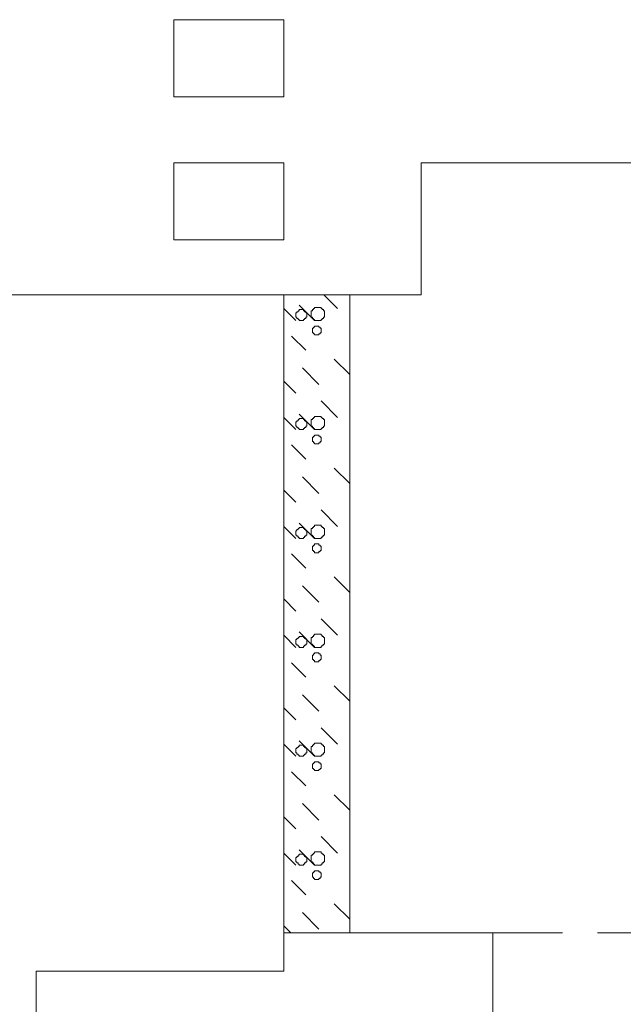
# Model space of a CAD drawing. Header units: millimetres. Extents: x -2274 to 12297, y -16157 to 26321.
# Tile 101 of 256: x -1210 to -1100, y -3728 to -3549. Entities that reach past the tile are written whole.
import ezdxf

# ---------------------------------------------------------------- set-up
doc = ezdxf.new("R2010")
doc.units = ezdxf.units.MM
doc.linetypes.add('901', pattern=[0])
doc.linetypes.add('DASHED', pattern=[19.05, 12.7, -6.35])
for name, color, linetype in [('- niebieska cienka - izolacja', 120, 'Continuous'), ('-LI-WIDOK', 2, 'Continuous'), ('PROJEKTOWANE', 5, 'Continuous')]:
    doc.layers.add(name, color=color, linetype=linetype)
for name, color, linetype, lineweight in [('-ŚCIANY NOŚNE', 4, 'Continuous', 53), ('CIENKA', 1, '901', 18), ('CIENKA - WYMIAROWA', 8, 'Continuous', 18)]:
    doc.layers.add(name, color=color, linetype=linetype, lineweight=lineweight)

msp = doc.modelspace()

# ---------------------------------------------------------------- linework, layer by layer
at = {"layer": '- niebieska cienka - izolacja', "color": 253, "linetype": 'Continuous', "lineweight": 13}
for p, q in [((-1154.71, -3599), (-1152.2, -3601.51)), ((-1154.71, -3599), (-1152.2, -3601.51)), ((-1159.2, -3600.91), (-1156.4, -3603.71)), ((-1159.2, -3600.91), (-1156.4, -3603.71)), ((-1156.39, -3601.51), (-1156.39, -3601.31)), ((-1156.39, -3601.31), (-1156.19, -3601.31)), ((-1156.19, -3601.31), (-1155.99, -3601.31)), ((-1155.99, -3601.31), (-1155.79, -3601.31)), ((-1155.79, -3601.31), (-1155.59, -3601.31)), ((-1155.59, -3601.31), (-1155.39, -3601.31)), ((-1155.39, -3601.31), (-1155.19, -3601.31)), ((-1155.19, -3601.51), (-1155.19, -3601.31)), ((-1162, -3601.51), (-1159.8, -3603.71)), ((-1162, -3601.51), (-1159.8, -3603.71)), ((-1159.79, -3602.31), (-1159.59, -3602.31)), ((-1159.79, -3602.51), (-1159.79, -3602.31)), ((-1159.79, -3602.71), (-1159.79, -3602.51)), ((-1159.79, -3602.91), (-1159.79, -3602.71)), ((-1159.79, -3603.11), (-1159.79, -3602.91)), ((-1159.79, -3603.11), (-1159.59, -3603.11)), ((-1159.59, -3602.31), (-1159.59, -3602.11)), ((-1159.59, -3602.11), (-1159.39, -3602.11)), ((-1159.59, -3603.31), (-1159.59, -3603.11)), ((-1159.39, -3601.91), (-1159.19, -3601.91)), ((-1159.39, -3602.11), (-1159.39, -3601.91)), ((-1159.19, -3601.71), (-1158.99, -3601.71)), ((-1159.19, -3601.91), (-1159.19, -3601.71)), ((-1158.99, -3601.71), (-1158.79, -3601.71)), ((-1158.79, -3601.71), (-1158.59, -3601.71)), ((-1158.59, -3601.71), (-1158.39, -3601.71)), ((-1158.39, -3601.91), (-1158.39, -3601.71)), ((-1158.39, -3601.91), (-1158.19, -3601.91)), ((-1158.19, -3602.11), (-1158.19, -3601.91)), ((-1158.19, -3602.11), (-1157.99, -3602.11)), ((-1157.99, -3602.31), (-1157.99, -3602.11)), ((-1157.99, -3602.31), (-1157.79, -3602.31)), ((-1157.99, -3603.31), (-1157.99, -3603.11)), ((-1157.99, -3603.11), (-1157.79, -3603.11)), ((-1157.79, -3602.51), (-1157.79, -3602.31)), ((-1157.79, -3602.71), (-1157.79, -3602.51)), ((-1157.79, -3602.91), (-1157.79, -3602.71)), ((-1157.79, -3603.11), (-1157.79, -3602.91)), ((-1156.99, -3602.11), (-1156.99, -3601.91)), ((-1156.99, -3601.91), (-1156.79, -3601.91)), ((-1156.99, -3602.31), (-1156.99, -3602.11)), ((-1156.99, -3602.51), (-1156.99, -3602.31)), ((-1156.99, -3602.71), (-1156.99, -3602.51)), ((-1156.99, -3602.91), (-1156.99, -3602.71)), ((-1156.99, -3603.11), (-1156.99, -3602.91)), ((-1156.99, -3603.11), (-1156.79, -3603.11)), ((-1156.79, -3601.91), (-1156.79, -3601.71)), ((-1156.79, -3601.71), (-1156.59, -3601.71)), ((-1156.79, -3603.31), (-1156.79, -3603.11)), ((-1156.59, -3601.71), (-1156.59, -3601.51)), ((-1156.59, -3601.51), (-1156.39, -3601.51)), ((-1155.19, -3601.51), (-1154.99, -3601.51)), ((-1154.99, -3601.71), (-1154.99, -3601.51)), ((-1154.99, -3601.71), (-1154.79, -3601.71)), ((-1154.79, -3601.91), (-1154.79, -3601.71)), ((-1154.79, -3601.91), (-1154.59, -3601.91)), ((-1154.79, -3603.11), (-1154.59, -3603.11)), ((-1154.79, -3603.31), (-1154.79, -3603.11)), ((-1154.59, -3602.11), (-1154.59, -3601.91)), ((-1154.59, -3602.31), (-1154.59, -3602.11)), ((-1154.59, -3602.51), (-1154.59, -3602.31)), ((-1154.59, -3602.71), (-1154.59, -3602.51)), ((-1154.59, -3602.91), (-1154.59, -3602.71)), ((-1154.59, -3603.11), (-1154.59, -3602.91)), ((-1159.59, -3603.31), (-1159.39, -3603.31)), ((-1159.39, -3603.51), (-1159.39, -3603.31)), ((-1159.39, -3603.51), (-1159.19, -3603.51)), ((-1159.19, -3603.71), (-1159.19, -3603.51)), ((-1159.19, -3603.71), (-1158.99, -3603.71)), ((-1158.99, -3603.71), (-1158.79, -3603.71)), ((-1158.79, -3603.71), (-1158.59, -3603.71)), ((-1158.59, -3603.71), (-1158.39, -3603.71)), ((-1158.39, -3603.71), (-1158.39, -3603.51)), ((-1158.39, -3603.51), (-1158.19, -3603.51)), ((-1158.19, -3603.51), (-1158.19, -3603.31)), ((-1158.19, -3603.31), (-1157.99, -3603.31)), ((-1156.79, -3603.31), (-1156.59, -3603.31)), ((-1156.59, -3603.51), (-1156.59, -3603.31)), ((-1156.59, -3603.51), (-1156.39, -3603.51)), ((-1156.59, -3604.91), (-1156.39, -3604.91)), ((-1156.59, -3605.11), (-1156.59, -3604.91)), ((-1156.39, -3603.71), (-1156.39, -3603.51)), ((-1156.39, -3603.71), (-1156.19, -3603.71)), ((-1156.39, -3604.91), (-1156.39, -3604.71)), ((-1156.39, -3604.71), (-1156.19, -3604.71)), ((-1156.19, -3603.71), (-1155.99, -3603.71)), ((-1156.19, -3604.71), (-1155.99, -3604.71)), ((-1155.99, -3603.71), (-1155.79, -3603.71)), ((-1155.99, -3604.71), (-1155.79, -3604.71)), ((-1155.79, -3603.71), (-1155.59, -3603.71)), ((-1155.79, -3604.71), (-1155.59, -3604.71)), ((-1155.59, -3603.71), (-1155.39, -3603.71)), ((-1155.59, -3604.91), (-1155.59, -3604.71)), ((-1155.59, -3604.91), (-1155.39, -3604.91)), ((-1155.39, -3603.71), (-1155.19, -3603.71)), ((-1155.39, -3605.11), (-1155.39, -3604.91)), ((-1155.19, -3603.51), (-1154.99, -3603.51)), ((-1155.19, -3603.71), (-1155.19, -3603.51)), ((-1154.99, -3603.31), (-1154.79, -3603.31)), ((-1154.99, -3603.51), (-1154.99, -3603.31)), ((-1160.6, -3606.51), (-1158, -3609.11)), ((-1160.6, -3606.51), (-1158, -3609.11)), ((-1156.79, -3605.31), (-1156.79, -3605.11)), ((-1156.79, -3605.11), (-1156.59, -3605.11)), ((-1156.79, -3605.51), (-1156.79, -3605.31)), ((-1156.79, -3605.71), (-1156.79, -3605.51)), ((-1156.79, -3605.91), (-1156.79, -3605.71)), ((-1156.79, -3605.91), (-1156.59, -3605.91)), ((-1156.59, -3606.11), (-1156.59, -3605.91)), ((-1156.59, -3606.11), (-1156.39, -3606.11)), ((-1156.39, -3606.31), (-1156.39, -3606.11)), ((-1156.39, -3606.31), (-1156.19, -3606.31)), ((-1156.19, -3606.31), (-1155.99, -3606.31)), ((-1155.99, -3606.31), (-1155.79, -3606.31)), ((-1155.79, -3606.31), (-1155.59, -3606.31)), ((-1155.59, -3606.11), (-1155.39, -3606.11)), ((-1155.59, -3606.31), (-1155.59, -3606.11)), ((-1155.39, -3605.11), (-1155.19, -3605.11)), ((-1155.39, -3605.91), (-1155.19, -3605.91)), ((-1155.39, -3606.11), (-1155.39, -3605.91)), ((-1155.19, -3605.31), (-1155.19, -3605.11)), ((-1155.19, -3605.51), (-1155.19, -3605.31)), ((-1155.19, -3605.71), (-1155.19, -3605.51)), ((-1155.19, -3605.91), (-1155.19, -3605.71)), ((-1152.8, -3610.71), (-1150, -3613.51)), ((-1152.8, -3610.71), (-1150, -3613.51)), ((-1158.6, -3612.31), (-1155.6, -3615.31)), ((-1158.6, -3612.31), (-1155.6, -3615.31)), ((-1162, -3614.71), (-1159.8, -3616.91)), ((-1162, -3614.71), (-1159.8, -3616.91)), ((-1155.2, -3618.31), (-1152.2, -3621.31)), ((-1155.2, -3618.31), (-1152.2, -3621.31)), ((-1159.2, -3620.71), (-1156.4, -3623.51)), ((-1159.2, -3620.71), (-1156.4, -3623.51)), ((-1156.39, -3621.31), (-1156.39, -3621.11)), ((-1156.39, -3621.11), (-1156.19, -3621.11)), ((-1156.19, -3621.11), (-1155.99, -3621.11)), ((-1155.99, -3621.11), (-1155.79, -3621.11)), ((-1155.79, -3621.11), (-1155.59, -3621.11)), ((-1155.59, -3621.11), (-1155.39, -3621.11)), ((-1155.39, -3621.11), (-1155.19, -3621.11)), ((-1155.19, -3621.31), (-1155.19, -3621.11)), ((-1162, -3621.31), (-1159.8, -3623.51)), ((-1162, -3621.31), (-1159.8, -3623.51)), ((-1159.79, -3622.11), (-1159.59, -3622.11)), ((-1159.79, -3622.31), (-1159.79, -3622.11)), ((-1159.79, -3622.51), (-1159.79, -3622.31)), ((-1159.79, -3622.71), (-1159.79, -3622.51)), ((-1159.79, -3622.91), (-1159.79, -3622.71)), ((-1159.79, -3622.91), (-1159.59, -3622.91)), ((-1159.59, -3622.11), (-1159.59, -3621.91)), ((-1159.59, -3621.91), (-1159.39, -3621.91)), ((-1159.59, -3623.11), (-1159.59, -3622.91)), ((-1159.39, -3621.71), (-1159.19, -3621.71)), ((-1159.39, -3621.91), (-1159.39, -3621.71)), ((-1159.19, -3621.51), (-1158.99, -3621.51)), ((-1159.19, -3621.71), (-1159.19, -3621.51)), ((-1158.99, -3621.51), (-1158.79, -3621.51)), ((-1158.79, -3621.51), (-1158.59, -3621.51)), ((-1158.59, -3621.51), (-1158.39, -3621.51)), ((-1158.39, -3621.71), (-1158.39, -3621.51)), ((-1158.39, -3621.71), (-1158.19, -3621.71)), ((-1158.19, -3621.91), (-1158.19, -3621.71)), ((-1158.19, -3621.91), (-1157.99, -3621.91)), ((-1157.99, -3622.11), (-1157.99, -3621.91)), ((-1157.99, -3622.11), (-1157.79, -3622.11)), ((-1157.99, -3623.11), (-1157.99, -3622.91)), ((-1157.99, -3622.91), (-1157.79, -3622.91)), ((-1157.79, -3622.31), (-1157.79, -3622.11)), ((-1157.79, -3622.51), (-1157.79, -3622.31)), ((-1157.79, -3622.71), (-1157.79, -3622.51)), ((-1157.79, -3622.91), (-1157.79, -3622.71)), ((-1156.99, -3621.91), (-1156.99, -3621.71)), ((-1156.99, -3621.71), (-1156.79, -3621.71)), ((-1156.99, -3622.11), (-1156.99, -3621.91)), ((-1156.99, -3622.31), (-1156.99, -3622.11)), ((-1156.99, -3622.51), (-1156.99, -3622.31)), ((-1156.99, -3622.71), (-1156.99, -3622.51)), ((-1156.99, -3622.91), (-1156.99, -3622.71)), ((-1156.99, -3622.91), (-1156.79, -3622.91)), ((-1156.79, -3621.71), (-1156.79, -3621.51)), ((-1156.79, -3621.51), (-1156.59, -3621.51)), ((-1156.79, -3623.11), (-1156.79, -3622.91)), ((-1156.59, -3621.51), (-1156.59, -3621.31)), ((-1156.59, -3621.31), (-1156.39, -3621.31)), ((-1155.19, -3621.31), (-1154.99, -3621.31)), ((-1154.99, -3621.51), (-1154.99, -3621.31)), ((-1154.99, -3621.51), (-1154.79, -3621.51)), ((-1154.79, -3621.71), (-1154.79, -3621.51)), ((-1154.79, -3621.71), (-1154.59, -3621.71)), ((-1154.79, -3622.91), (-1154.59, -3622.91)), ((-1154.79, -3623.11), (-1154.79, -3622.91)), ((-1154.59, -3621.91), (-1154.59, -3621.71)), ((-1154.59, -3622.11), (-1154.59, -3621.91)), ((-1154.59, -3622.31), (-1154.59, -3622.11)), ((-1154.59, -3622.51), (-1154.59, -3622.31)), ((-1154.59, -3622.71), (-1154.59, -3622.51)), ((-1154.59, -3622.91), (-1154.59, -3622.71)), ((-1159.59, -3623.11), (-1159.39, -3623.11)), ((-1159.39, -3623.31), (-1159.39, -3623.11)), ((-1159.39, -3623.31), (-1159.19, -3623.31)), ((-1159.19, -3623.51), (-1159.19, -3623.31)), ((-1159.19, -3623.51), (-1158.99, -3623.51)), ((-1158.99, -3623.51), (-1158.79, -3623.51)), ((-1158.79, -3623.51), (-1158.59, -3623.51)), ((-1158.59, -3623.51), (-1158.39, -3623.51)), ((-1158.39, -3623.51), (-1158.39, -3623.31)), ((-1158.39, -3623.31), (-1158.19, -3623.31)), ((-1158.19, -3623.31), (-1158.19, -3623.11)), ((-1158.19, -3623.11), (-1157.99, -3623.11)), ((-1156.79, -3623.11), (-1156.59, -3623.11)), ((-1156.59, -3623.31), (-1156.59, -3623.11)), ((-1156.59, -3623.31), (-1156.39, -3623.31)), ((-1156.59, -3624.71), (-1156.39, -3624.71)), ((-1156.59, -3624.91), (-1156.59, -3624.71)), ((-1156.39, -3623.51), (-1156.39, -3623.31)), ((-1156.39, -3623.51), (-1156.19, -3623.51)), ((-1156.39, -3624.71), (-1156.39, -3624.51)), ((-1156.39, -3624.51), (-1156.19, -3624.51)), ((-1156.19, -3623.51), (-1155.99, -3623.51)), ((-1156.19, -3624.51), (-1155.99, -3624.51)), ((-1155.99, -3623.51), (-1155.79, -3623.51)), ((-1155.99, -3624.51), (-1155.79, -3624.51)), ((-1155.79, -3623.51), (-1155.59, -3623.51)), ((-1155.79, -3624.51), (-1155.59, -3624.51)), ((-1155.59, -3623.51), (-1155.39, -3623.51)), ((-1155.59, -3624.71), (-1155.59, -3624.51)), ((-1155.59, -3624.71), (-1155.39, -3624.71)), ((-1155.39, -3623.51), (-1155.19, -3623.51)), ((-1155.39, -3624.91), (-1155.39, -3624.71)), ((-1155.19, -3623.31), (-1154.99, -3623.31)), ((-1155.19, -3623.51), (-1155.19, -3623.31)), ((-1154.99, -3623.11), (-1154.79, -3623.11)), ((-1154.99, -3623.31), (-1154.99, -3623.11)), ((-1160.6, -3626.31), (-1158, -3628.91)), ((-1160.6, -3626.31), (-1158, -3628.91)), ((-1156.79, -3625.11), (-1156.79, -3624.91)), ((-1156.79, -3624.91), (-1156.59, -3624.91)), ((-1156.79, -3625.31), (-1156.79, -3625.11)), ((-1156.79, -3625.51), (-1156.79, -3625.31)), ((-1156.79, -3625.71), (-1156.79, -3625.51)), ((-1156.79, -3625.71), (-1156.59, -3625.71)), ((-1156.59, -3625.91), (-1156.59, -3625.71)), ((-1156.59, -3625.91), (-1156.39, -3625.91)), ((-1156.39, -3626.11), (-1156.39, -3625.91)), ((-1156.39, -3626.11), (-1156.19, -3626.11)), ((-1156.19, -3626.11), (-1155.99, -3626.11)), ((-1155.99, -3626.11), (-1155.79, -3626.11)), ((-1155.79, -3626.11), (-1155.59, -3626.11)), ((-1155.59, -3625.91), (-1155.39, -3625.91)), ((-1155.59, -3626.11), (-1155.59, -3625.91)), ((-1155.39, -3624.91), (-1155.19, -3624.91)), ((-1155.39, -3625.71), (-1155.19, -3625.71)), ((-1155.39, -3625.91), (-1155.39, -3625.71)), ((-1155.19, -3625.11), (-1155.19, -3624.91)), ((-1155.19, -3625.31), (-1155.19, -3625.11)), ((-1155.19, -3625.51), (-1155.19, -3625.31)), ((-1155.19, -3625.71), (-1155.19, -3625.51)), ((-1152.8, -3630.51), (-1150, -3633.31)), ((-1152.8, -3630.51), (-1150, -3633.31)), ((-1158.6, -3632.11), (-1155.6, -3635.11)), ((-1158.6, -3632.11), (-1155.6, -3635.11)), ((-1162, -3634.51), (-1159.8, -3636.71)), ((-1162, -3634.51), (-1159.8, -3636.71)), ((-1155.2, -3638.11), (-1152.2, -3641.11)), ((-1155.2, -3638.11), (-1152.2, -3641.11)), ((-1159.2, -3640.51), (-1156.4, -3643.31)), ((-1159.2, -3640.51), (-1156.4, -3643.31)), ((-1162, -3641.11), (-1159.8, -3643.31)), ((-1162, -3641.11), (-1159.8, -3643.31)), ((-1159.79, -3641.91), (-1159.59, -3641.91)), ((-1159.79, -3642.11), (-1159.79, -3641.91)), ((-1159.79, -3642.31), (-1159.79, -3642.11)), ((-1159.79, -3642.51), (-1159.79, -3642.31)), ((-1159.79, -3642.71), (-1159.79, -3642.51)), ((-1159.59, -3641.91), (-1159.59, -3641.71)), ((-1159.59, -3641.71), (-1159.39, -3641.71)), ((-1159.39, -3641.51), (-1159.19, -3641.51)), ((-1159.39, -3641.71), (-1159.39, -3641.51)), ((-1159.19, -3641.31), (-1158.99, -3641.31)), ((-1159.19, -3641.51), (-1159.19, -3641.31)), ((-1158.99, -3641.31), (-1158.79, -3641.31)), ((-1158.79, -3641.31), (-1158.59, -3641.31)), ((-1158.59, -3641.31), (-1158.39, -3641.31)), ((-1158.39, -3641.51), (-1158.39, -3641.31)), ((-1158.39, -3641.51), (-1158.19, -3641.51)), ((-1158.19, -3641.71), (-1158.19, -3641.51)), ((-1158.19, -3641.71), (-1157.99, -3641.71)), ((-1157.99, -3641.91), (-1157.99, -3641.71)), ((-1157.99, -3641.91), (-1157.79, -3641.91)), ((-1157.79, -3642.11), (-1157.79, -3641.91)), ((-1157.79, -3642.31), (-1157.79, -3642.11)), ((-1157.79, -3642.51), (-1157.79, -3642.31)), ((-1157.79, -3642.71), (-1157.79, -3642.51)), ((-1156.99, -3641.71), (-1156.99, -3641.51)), ((-1156.99, -3641.51), (-1156.79, -3641.51)), ((-1156.99, -3641.91), (-1156.99, -3641.71)), ((-1156.99, -3642.11), (-1156.99, -3641.91)), ((-1156.99, -3642.31), (-1156.99, -3642.11)), ((-1156.99, -3642.51), (-1156.99, -3642.31)), ((-1156.99, -3642.71), (-1156.99, -3642.51)), ((-1156.79, -3641.51), (-1156.79, -3641.31)), ((-1156.79, -3641.31), (-1156.59, -3641.31)), ((-1156.59, -3641.31), (-1156.59, -3641.11)), ((-1156.59, -3641.11), (-1156.39, -3641.11)), ((-1156.39, -3641.11), (-1156.39, -3640.91)), ((-1156.39, -3640.91), (-1156.19, -3640.91)), ((-1156.19, -3640.91), (-1155.99, -3640.91)), ((-1155.99, -3640.91), (-1155.79, -3640.91)), ((-1155.79, -3640.91), (-1155.59, -3640.91)), ((-1155.59, -3640.91), (-1155.39, -3640.91)), ((-1155.39, -3640.91), (-1155.19, -3640.91)), ((-1155.19, -3641.11), (-1155.19, -3640.91)), ((-1155.19, -3641.11), (-1154.99, -3641.11)), ((-1154.99, -3641.31), (-1154.99, -3641.11)), ((-1154.99, -3641.31), (-1154.79, -3641.31)), ((-1154.79, -3641.51), (-1154.79, -3641.31)), ((-1154.79, -3641.51), (-1154.59, -3641.51)), ((-1154.59, -3641.71), (-1154.59, -3641.51)), ((-1154.59, -3641.91), (-1154.59, -3641.71)), ((-1154.59, -3642.11), (-1154.59, -3641.91)), ((-1154.59, -3642.31), (-1154.59, -3642.11)), ((-1154.59, -3642.51), (-1154.59, -3642.31)), ((-1154.59, -3642.71), (-1154.59, -3642.51)), ((-1159.79, -3642.71), (-1159.59, -3642.71)), ((-1159.59, -3642.91), (-1159.59, -3642.71)), ((-1159.59, -3642.91), (-1159.39, -3642.91)), ((-1159.39, -3643.11), (-1159.39, -3642.91)), ((-1159.39, -3643.11), (-1159.19, -3643.11)), ((-1159.19, -3643.31), (-1159.19, -3643.11)), ((-1159.19, -3643.31), (-1158.99, -3643.31)), ((-1158.99, -3643.31), (-1158.79, -3643.31)), ((-1158.79, -3643.31), (-1158.59, -3643.31)), ((-1158.59, -3643.31), (-1158.39, -3643.31)), ((-1158.39, -3643.31), (-1158.39, -3643.11)), ((-1158.39, -3643.11), (-1158.19, -3643.11)), ((-1158.19, -3643.11), (-1158.19, -3642.91)), ((-1158.19, -3642.91), (-1157.99, -3642.91)), ((-1157.99, -3642.91), (-1157.99, -3642.71)), ((-1157.99, -3642.71), (-1157.79, -3642.71)), ((-1156.99, -3642.71), (-1156.79, -3642.71)), ((-1156.79, -3642.91), (-1156.79, -3642.71)), ((-1156.79, -3642.91), (-1156.59, -3642.91)), ((-1156.59, -3643.11), (-1156.59, -3642.91)), ((-1156.59, -3643.11), (-1156.39, -3643.11)), ((-1156.39, -3643.31), (-1156.39, -3643.11)), ((-1156.39, -3643.31), (-1156.19, -3643.31)), ((-1156.39, -3644.51), (-1156.39, -3644.31)), ((-1156.39, -3644.31), (-1156.19, -3644.31)), ((-1156.19, -3643.31), (-1155.99, -3643.31)), ((-1156.19, -3644.31), (-1155.99, -3644.31)), ((-1155.99, -3643.31), (-1155.79, -3643.31)), ((-1155.99, -3644.31), (-1155.79, -3644.31)), ((-1155.79, -3643.31), (-1155.59, -3643.31)), ((-1155.79, -3644.31), (-1155.59, -3644.31)), ((-1155.59, -3643.31), (-1155.39, -3643.31)), ((-1155.59, -3644.51), (-1155.59, -3644.31)), ((-1155.39, -3643.31), (-1155.19, -3643.31)), ((-1155.19, -3643.11), (-1154.99, -3643.11)), ((-1155.19, -3643.31), (-1155.19, -3643.11)), ((-1154.99, -3642.91), (-1154.79, -3642.91)), ((-1154.99, -3643.11), (-1154.99, -3642.91)), ((-1154.79, -3642.71), (-1154.59, -3642.71)), ((-1154.79, -3642.91), (-1154.79, -3642.71)), ((-1160.6, -3646.11), (-1158, -3648.71)), ((-1160.6, -3646.11), (-1158, -3648.71)), ((-1156.79, -3644.91), (-1156.79, -3644.71)), ((-1156.79, -3644.71), (-1156.59, -3644.71)), ((-1156.79, -3645.11), (-1156.79, -3644.91)), ((-1156.79, -3645.31), (-1156.79, -3645.11)), ((-1156.79, -3645.51), (-1156.79, -3645.31)), ((-1156.79, -3645.51), (-1156.59, -3645.51)), ((-1156.59, -3644.51), (-1156.39, -3644.51)), ((-1156.59, -3644.71), (-1156.59, -3644.51)), ((-1156.59, -3645.71), (-1156.59, -3645.51)), ((-1156.59, -3645.71), (-1156.39, -3645.71)), ((-1156.39, -3645.91), (-1156.39, -3645.71)), ((-1156.39, -3645.91), (-1156.19, -3645.91)), ((-1156.19, -3645.91), (-1155.99, -3645.91)), ((-1155.99, -3645.91), (-1155.79, -3645.91)), ((-1155.79, -3645.91), (-1155.59, -3645.91)), ((-1155.59, -3644.51), (-1155.39, -3644.51)), ((-1155.59, -3645.71), (-1155.39, -3645.71)), ((-1155.59, -3645.91), (-1155.59, -3645.71)), ((-1155.39, -3644.71), (-1155.39, -3644.51)), ((-1155.39, -3644.71), (-1155.19, -3644.71)), ((-1155.39, -3645.51), (-1155.19, -3645.51)), ((-1155.39, -3645.71), (-1155.39, -3645.51)), ((-1155.19, -3644.91), (-1155.19, -3644.71)), ((-1155.19, -3645.11), (-1155.19, -3644.91)), ((-1155.19, -3645.31), (-1155.19, -3645.11)), ((-1155.19, -3645.51), (-1155.19, -3645.31)), ((-1152.8, -3650.31), (-1150, -3653.11)), ((-1152.8, -3650.31), (-1150, -3653.11)), ((-1158.6, -3651.91), (-1155.6, -3654.91)), ((-1158.6, -3651.91), (-1155.6, -3654.91)), ((-1162, -3654.31), (-1159.8, -3656.51)), ((-1162, -3654.31), (-1159.8, -3656.51)), ((-1155.2, -3657.91), (-1152.2, -3660.91)), ((-1155.2, -3657.91), (-1152.2, -3660.91)), ((-1159.2, -3660.31), (-1156.4, -3663.11)), ((-1159.2, -3660.31), (-1156.4, -3663.11)), ((-1162, -3660.91), (-1159.8, -3663.11)), ((-1162, -3660.91), (-1159.8, -3663.11)), ((-1159.79, -3661.71), (-1159.59, -3661.71)), ((-1159.79, -3661.91), (-1159.79, -3661.71)), ((-1159.79, -3662.11), (-1159.79, -3661.91)), ((-1159.79, -3662.31), (-1159.79, -3662.11)), ((-1159.79, -3662.51), (-1159.79, -3662.31)), ((-1159.59, -3661.71), (-1159.59, -3661.51)), ((-1159.59, -3661.51), (-1159.39, -3661.51)), ((-1159.39, -3661.31), (-1159.19, -3661.31)), ((-1159.39, -3661.51), (-1159.39, -3661.31)), ((-1159.19, -3661.11), (-1158.99, -3661.11)), ((-1159.19, -3661.31), (-1159.19, -3661.11)), ((-1158.99, -3661.11), (-1158.79, -3661.11)), ((-1158.79, -3661.11), (-1158.59, -3661.11)), ((-1158.59, -3661.11), (-1158.39, -3661.11)), ((-1158.39, -3661.31), (-1158.39, -3661.11)), ((-1158.39, -3661.31), (-1158.19, -3661.31)), ((-1158.19, -3661.51), (-1158.19, -3661.31)), ((-1158.19, -3661.51), (-1157.99, -3661.51)), ((-1157.99, -3661.71), (-1157.99, -3661.51)), ((-1157.99, -3661.71), (-1157.79, -3661.71)), ((-1157.79, -3661.91), (-1157.79, -3661.71)), ((-1157.79, -3662.11), (-1157.79, -3661.91)), ((-1157.79, -3662.31), (-1157.79, -3662.11)), ((-1157.79, -3662.51), (-1157.79, -3662.31)), ((-1156.99, -3661.51), (-1156.99, -3661.31)), ((-1156.99, -3661.31), (-1156.79, -3661.31)), ((-1156.99, -3661.71), (-1156.99, -3661.51)), ((-1156.99, -3661.91), (-1156.99, -3661.71)), ((-1156.99, -3662.11), (-1156.99, -3661.91)), ((-1156.99, -3662.31), (-1156.99, -3662.11)), ((-1156.99, -3662.51), (-1156.99, -3662.31)), ((-1156.79, -3661.31), (-1156.79, -3661.11)), ((-1156.79, -3661.11), (-1156.59, -3661.11)), ((-1156.59, -3661.11), (-1156.59, -3660.91)), ((-1156.59, -3660.91), (-1156.39, -3660.91)), ((-1156.39, -3660.91), (-1156.39, -3660.71)), ((-1156.39, -3660.71), (-1156.19, -3660.71)), ((-1156.19, -3660.71), (-1155.99, -3660.71)), ((-1155.99, -3660.71), (-1155.79, -3660.71)), ((-1155.79, -3660.71), (-1155.59, -3660.71)), ((-1155.59, -3660.71), (-1155.39, -3660.71)), ((-1155.39, -3660.71), (-1155.19, -3660.71)), ((-1155.19, -3660.91), (-1155.19, -3660.71)), ((-1155.19, -3660.91), (-1154.99, -3660.91)), ((-1154.99, -3661.11), (-1154.99, -3660.91)), ((-1154.99, -3661.11), (-1154.79, -3661.11)), ((-1154.79, -3661.31), (-1154.79, -3661.11)), ((-1154.79, -3661.31), (-1154.59, -3661.31)), ((-1154.59, -3661.51), (-1154.59, -3661.31)), ((-1154.59, -3661.71), (-1154.59, -3661.51)), ((-1154.59, -3661.91), (-1154.59, -3661.71)), ((-1154.59, -3662.11), (-1154.59, -3661.91)), ((-1154.59, -3662.31), (-1154.59, -3662.11)), ((-1154.59, -3662.51), (-1154.59, -3662.31)), ((-1159.79, -3662.51), (-1159.59, -3662.51)), ((-1159.59, -3662.71), (-1159.59, -3662.51)), ((-1159.59, -3662.71), (-1159.39, -3662.71)), ((-1159.39, -3662.91), (-1159.39, -3662.71)), ((-1159.39, -3662.91), (-1159.19, -3662.91)), ((-1159.19, -3663.11), (-1159.19, -3662.91)), ((-1159.19, -3663.11), (-1158.99, -3663.11)), ((-1158.99, -3663.11), (-1158.79, -3663.11)), ((-1158.79, -3663.11), (-1158.59, -3663.11)), ((-1158.59, -3663.11), (-1158.39, -3663.11)), ((-1158.39, -3663.11), (-1158.39, -3662.91)), ((-1158.39, -3662.91), (-1158.19, -3662.91)), ((-1158.19, -3662.91), (-1158.19, -3662.71)), ((-1158.19, -3662.71), (-1157.99, -3662.71)), ((-1157.99, -3662.71), (-1157.99, -3662.51)), ((-1157.99, -3662.51), (-1157.79, -3662.51)), ((-1156.99, -3662.51), (-1156.79, -3662.51)), ((-1156.79, -3662.71), (-1156.79, -3662.51)), ((-1156.79, -3662.71), (-1156.59, -3662.71)), ((-1156.59, -3662.91), (-1156.59, -3662.71)), ((-1156.59, -3662.91), (-1156.39, -3662.91)), ((-1156.39, -3663.11), (-1156.39, -3662.91)), ((-1156.39, -3663.11), (-1156.19, -3663.11)), ((-1156.39, -3664.31), (-1156.39, -3664.11)), ((-1156.39, -3664.11), (-1156.19, -3664.11)), ((-1156.19, -3663.11), (-1155.99, -3663.11)), ((-1156.19, -3664.11), (-1155.99, -3664.11)), ((-1155.99, -3663.11), (-1155.79, -3663.11)), ((-1155.99, -3664.11), (-1155.79, -3664.11)), ((-1155.79, -3663.11), (-1155.59, -3663.11)), ((-1155.79, -3664.11), (-1155.59, -3664.11)), ((-1155.59, -3663.11), (-1155.39, -3663.11)), ((-1155.59, -3664.31), (-1155.59, -3664.11)), ((-1155.39, -3663.11), (-1155.19, -3663.11)), ((-1155.19, -3662.91), (-1154.99, -3662.91)), ((-1155.19, -3663.11), (-1155.19, -3662.91)), ((-1154.99, -3662.71), (-1154.79, -3662.71)), ((-1154.99, -3662.91), (-1154.99, -3662.71)), ((-1154.79, -3662.51), (-1154.59, -3662.51)), ((-1154.79, -3662.71), (-1154.79, -3662.51)), ((-1156.79, -3664.71), (-1156.79, -3664.51)), ((-1156.79, -3664.51), (-1156.59, -3664.51)), ((-1156.79, -3664.91), (-1156.79, -3664.71)), ((-1156.79, -3665.11), (-1156.79, -3664.91)), ((-1156.79, -3665.31), (-1156.79, -3665.11)), ((-1156.79, -3665.31), (-1156.59, -3665.31)), ((-1156.59, -3664.31), (-1156.39, -3664.31)), ((-1156.59, -3664.51), (-1156.59, -3664.31)), ((-1156.59, -3665.51), (-1156.59, -3665.31)), ((-1156.59, -3665.51), (-1156.39, -3665.51)), ((-1156.39, -3665.71), (-1156.39, -3665.51)), ((-1156.39, -3665.71), (-1156.19, -3665.71)), ((-1156.19, -3665.71), (-1155.99, -3665.71)), ((-1155.99, -3665.71), (-1155.79, -3665.71)), ((-1155.79, -3665.71), (-1155.59, -3665.71)), ((-1155.59, -3664.31), (-1155.39, -3664.31)), ((-1155.59, -3665.51), (-1155.39, -3665.51)), ((-1155.59, -3665.71), (-1155.59, -3665.51)), ((-1155.39, -3664.51), (-1155.39, -3664.31)), ((-1155.39, -3664.51), (-1155.19, -3664.51)), ((-1155.39, -3665.31), (-1155.19, -3665.31)), ((-1155.39, -3665.51), (-1155.39, -3665.31)), ((-1155.19, -3664.71), (-1155.19, -3664.51)), ((-1155.19, -3664.91), (-1155.19, -3664.71)), ((-1155.19, -3665.11), (-1155.19, -3664.91)), ((-1155.19, -3665.31), (-1155.19, -3665.11)), ((-1160.6, -3665.91), (-1158, -3668.51)), ((-1160.6, -3665.91), (-1158, -3668.51)), ((-1152.8, -3670.11), (-1150, -3672.91)), ((-1152.8, -3670.11), (-1150, -3672.91)), ((-1158.6, -3671.71), (-1155.6, -3674.71)), ((-1158.6, -3671.71), (-1155.6, -3674.71)), ((-1162, -3674.11), (-1159.8, -3676.31)), ((-1162, -3674.11), (-1159.8, -3676.31)), ((-1155.2, -3677.71), (-1152.2, -3680.71)), ((-1155.2, -3677.71), (-1152.2, -3680.71)), ((-1159.2, -3680.11), (-1156.4, -3682.91)), ((-1159.2, -3680.11), (-1156.4, -3682.91)), ((-1162, -3680.71), (-1159.8, -3682.91)), ((-1162, -3680.71), (-1159.8, -3682.91)), ((-1159.79, -3681.51), (-1159.59, -3681.51)), ((-1159.79, -3681.71), (-1159.79, -3681.51)), ((-1159.79, -3681.91), (-1159.79, -3681.71)), ((-1159.79, -3682.11), (-1159.79, -3681.91)), ((-1159.59, -3681.51), (-1159.59, -3681.31)), ((-1159.59, -3681.31), (-1159.39, -3681.31)), ((-1159.39, -3681.11), (-1159.19, -3681.11)), ((-1159.39, -3681.31), (-1159.39, -3681.11)), ((-1159.19, -3680.91), (-1158.99, -3680.91)), ((-1159.19, -3681.11), (-1159.19, -3680.91)), ((-1158.99, -3680.91), (-1158.79, -3680.91)), ((-1158.79, -3680.91), (-1158.59, -3680.91)), ((-1158.59, -3680.91), (-1158.39, -3680.91)), ((-1158.39, -3681.11), (-1158.39, -3680.91)), ((-1158.39, -3681.11), (-1158.19, -3681.11)), ((-1158.19, -3681.31), (-1158.19, -3681.11)), ((-1158.19, -3681.31), (-1157.99, -3681.31)), ((-1157.99, -3681.51), (-1157.99, -3681.31)), ((-1157.99, -3681.51), (-1157.79, -3681.51)), ((-1157.79, -3681.71), (-1157.79, -3681.51)), ((-1157.79, -3681.91), (-1157.79, -3681.71)), ((-1157.79, -3682.11), (-1157.79, -3681.91)), ((-1156.99, -3681.31), (-1156.99, -3681.11)), ((-1156.99, -3681.11), (-1156.79, -3681.11)), ((-1156.99, -3681.51), (-1156.99, -3681.31)), ((-1156.99, -3681.71), (-1156.99, -3681.51)), ((-1156.99, -3681.91), (-1156.99, -3681.71)), ((-1156.99, -3682.11), (-1156.99, -3681.91)), ((-1156.79, -3681.11), (-1156.79, -3680.91)), ((-1156.79, -3680.91), (-1156.59, -3680.91)), ((-1156.59, -3680.91), (-1156.59, -3680.71)), ((-1156.59, -3680.71), (-1156.39, -3680.71)), ((-1156.39, -3680.71), (-1156.39, -3680.51)), ((-1156.39, -3680.51), (-1156.19, -3680.51)), ((-1156.19, -3680.51), (-1155.99, -3680.51)), ((-1155.99, -3680.51), (-1155.79, -3680.51)), ((-1155.79, -3680.51), (-1155.59, -3680.51)), ((-1155.59, -3680.51), (-1155.39, -3680.51)), ((-1155.39, -3680.51), (-1155.19, -3680.51)), ((-1155.19, -3680.71), (-1155.19, -3680.51)), ((-1155.19, -3680.71), (-1154.99, -3680.71)), ((-1154.99, -3680.91), (-1154.99, -3680.71)), ((-1154.99, -3680.91), (-1154.79, -3680.91)), ((-1154.79, -3681.11), (-1154.79, -3680.91)), ((-1154.79, -3681.11), (-1154.59, -3681.11)), ((-1154.59, -3681.31), (-1154.59, -3681.11)), ((-1154.59, -3681.51), (-1154.59, -3681.31)), ((-1154.59, -3681.71), (-1154.59, -3681.51)), ((-1154.59, -3681.91), (-1154.59, -3681.71)), ((-1154.59, -3682.11), (-1154.59, -3681.91)), ((-1159.79, -3682.31), (-1159.79, -3682.11)), ((-1159.79, -3682.31), (-1159.59, -3682.31)), ((-1159.59, -3682.51), (-1159.59, -3682.31)), ((-1159.59, -3682.51), (-1159.39, -3682.51)), ((-1159.39, -3682.71), (-1159.39, -3682.51)), ((-1159.39, -3682.71), (-1159.19, -3682.71)), ((-1159.19, -3682.91), (-1159.19, -3682.71)), ((-1159.19, -3682.91), (-1158.99, -3682.91)), ((-1158.99, -3682.91), (-1158.79, -3682.91)), ((-1158.79, -3682.91), (-1158.59, -3682.91)), ((-1158.59, -3682.91), (-1158.39, -3682.91)), ((-1158.39, -3682.91), (-1158.39, -3682.71)), ((-1158.39, -3682.71), (-1158.19, -3682.71)), ((-1158.19, -3682.71), (-1158.19, -3682.51)), ((-1158.19, -3682.51), (-1157.99, -3682.51)), ((-1157.99, -3682.51), (-1157.99, -3682.31)), ((-1157.99, -3682.31), (-1157.79, -3682.31)), ((-1157.79, -3682.31), (-1157.79, -3682.11)), ((-1156.99, -3682.31), (-1156.99, -3682.11)), ((-1156.99, -3682.31), (-1156.79, -3682.31)), ((-1156.79, -3682.51), (-1156.79, -3682.31)), ((-1156.79, -3682.51), (-1156.59, -3682.51)), ((-1156.59, -3682.71), (-1156.59, -3682.51)), ((-1156.59, -3682.71), (-1156.39, -3682.71)), ((-1156.39, -3682.91), (-1156.39, -3682.71)), ((-1156.39, -3682.91), (-1156.19, -3682.91)), ((-1156.19, -3682.91), (-1155.99, -3682.91)), ((-1155.99, -3682.91), (-1155.79, -3682.91)), ((-1155.79, -3682.91), (-1155.59, -3682.91)), ((-1155.59, -3682.91), (-1155.39, -3682.91)), ((-1155.39, -3682.91), (-1155.19, -3682.91)), ((-1155.19, -3682.71), (-1154.99, -3682.71)), ((-1155.19, -3682.91), (-1155.19, -3682.71)), ((-1154.99, -3682.51), (-1154.79, -3682.51)), ((-1154.99, -3682.71), (-1154.99, -3682.51)), ((-1154.79, -3682.31), (-1154.59, -3682.31)), ((-1154.79, -3682.51), (-1154.79, -3682.31)), ((-1154.59, -3682.31), (-1154.59, -3682.11)), ((-1156.79, -3684.51), (-1156.79, -3684.31)), ((-1156.79, -3684.31), (-1156.59, -3684.31)), ((-1156.79, -3684.71), (-1156.79, -3684.51)), ((-1156.79, -3684.91), (-1156.79, -3684.71)), ((-1156.79, -3685.11), (-1156.79, -3684.91)), ((-1156.79, -3685.11), (-1156.59, -3685.11)), ((-1156.59, -3684.11), (-1156.39, -3684.11)), ((-1156.59, -3684.31), (-1156.59, -3684.11)), ((-1156.59, -3685.31), (-1156.59, -3685.11)), ((-1156.59, -3685.31), (-1156.39, -3685.31)), ((-1156.39, -3684.11), (-1156.39, -3683.91)), ((-1156.39, -3683.91), (-1156.19, -3683.91)), ((-1156.39, -3685.51), (-1156.39, -3685.31)), ((-1156.39, -3685.51), (-1156.19, -3685.51)), ((-1156.19, -3683.91), (-1155.99, -3683.91)), ((-1156.19, -3685.51), (-1155.99, -3685.51)), ((-1155.99, -3683.91), (-1155.79, -3683.91)), ((-1155.99, -3685.51), (-1155.79, -3685.51)), ((-1155.79, -3683.91), (-1155.59, -3683.91)), ((-1155.79, -3685.51), (-1155.59, -3685.51)), ((-1155.59, -3684.11), (-1155.59, -3683.91)), ((-1155.59, -3684.11), (-1155.39, -3684.11)), ((-1155.59, -3685.31), (-1155.39, -3685.31)), ((-1155.59, -3685.51), (-1155.59, -3685.31)), ((-1155.39, -3684.31), (-1155.39, -3684.11)), ((-1155.39, -3684.31), (-1155.19, -3684.31)), ((-1155.39, -3685.11), (-1155.19, -3685.11)), ((-1155.39, -3685.31), (-1155.39, -3685.11)), ((-1155.19, -3684.51), (-1155.19, -3684.31)), ((-1155.19, -3684.71), (-1155.19, -3684.51)), ((-1155.19, -3684.91), (-1155.19, -3684.71)), ((-1155.19, -3685.11), (-1155.19, -3684.91)), ((-1160.6, -3685.71), (-1158, -3688.31)), ((-1160.6, -3685.71), (-1158, -3688.31)), ((-1152.8, -3689.91), (-1150, -3692.71)), ((-1152.8, -3689.91), (-1150, -3692.71)), ((-1158.6, -3691.51), (-1155.6, -3694.51)), ((-1158.6, -3691.51), (-1155.6, -3694.51)), ((-1162, -3693.91), (-1159.8, -3696.11)), ((-1162, -3693.91), (-1159.8, -3696.11)), ((-1155.2, -3697.51), (-1152.2, -3700.51)), ((-1155.2, -3697.51), (-1152.2, -3700.51)), ((-1159.2, -3699.91), (-1156.4, -3702.71)), ((-1159.2, -3699.91), (-1156.4, -3702.71)), ((-1162, -3700.51), (-1159.8, -3702.71)), ((-1162, -3700.51), (-1159.8, -3702.71)), ((-1159.79, -3701.31), (-1159.59, -3701.31)), ((-1159.79, -3701.51), (-1159.79, -3701.31)), ((-1159.79, -3701.71), (-1159.79, -3701.51)), ((-1159.59, -3701.31), (-1159.59, -3701.11)), ((-1159.59, -3701.11), (-1159.39, -3701.11)), ((-1159.39, -3700.91), (-1159.19, -3700.91)), ((-1159.39, -3701.11), (-1159.39, -3700.91)), ((-1159.19, -3700.71), (-1158.99, -3700.71)), ((-1159.19, -3700.91), (-1159.19, -3700.71)), ((-1158.99, -3700.71), (-1158.79, -3700.71)), ((-1158.79, -3700.71), (-1158.59, -3700.71)), ((-1158.59, -3700.71), (-1158.39, -3700.71)), ((-1158.39, -3700.91), (-1158.39, -3700.71)), ((-1158.39, -3700.91), (-1158.19, -3700.91)), ((-1158.19, -3701.11), (-1158.19, -3700.91)), ((-1158.19, -3701.11), (-1157.99, -3701.11)), ((-1157.99, -3701.31), (-1157.99, -3701.11)), ((-1157.99, -3701.31), (-1157.79, -3701.31)), ((-1157.79, -3701.51), (-1157.79, -3701.31)), ((-1157.79, -3701.71), (-1157.79, -3701.51)), ((-1156.99, -3701.11), (-1156.99, -3700.91)), ((-1156.99, -3700.91), (-1156.79, -3700.91)), ((-1156.99, -3701.31), (-1156.99, -3701.11)), ((-1156.99, -3701.51), (-1156.99, -3701.31)), ((-1156.99, -3701.71), (-1156.99, -3701.51)), ((-1156.79, -3700.91), (-1156.79, -3700.71)), ((-1156.79, -3700.71), (-1156.59, -3700.71)), ((-1156.59, -3700.71), (-1156.59, -3700.51)), ((-1156.59, -3700.51), (-1156.39, -3700.51)), ((-1156.39, -3700.51), (-1156.39, -3700.31)), ((-1156.39, -3700.31), (-1156.19, -3700.31)), ((-1156.19, -3700.31), (-1155.99, -3700.31)), ((-1155.99, -3700.31), (-1155.79, -3700.31)), ((-1155.79, -3700.31), (-1155.59, -3700.31)), ((-1155.59, -3700.31), (-1155.39, -3700.31)), ((-1155.39, -3700.31), (-1155.19, -3700.31)), ((-1155.19, -3700.51), (-1155.19, -3700.31)), ((-1155.19, -3700.51), (-1154.99, -3700.51)), ((-1154.99, -3700.71), (-1154.99, -3700.51)), ((-1154.99, -3700.71), (-1154.79, -3700.71)), ((-1154.79, -3700.91), (-1154.79, -3700.71)), ((-1154.79, -3700.91), (-1154.59, -3700.91)), ((-1154.59, -3701.11), (-1154.59, -3700.91)), ((-1154.59, -3701.31), (-1154.59, -3701.11)), ((-1154.59, -3701.51), (-1154.59, -3701.31)), ((-1154.59, -3701.71), (-1154.59, -3701.51)), ((-1159.79, -3701.91), (-1159.79, -3701.71)), ((-1159.79, -3702.11), (-1159.79, -3701.91)), ((-1159.79, -3702.11), (-1159.59, -3702.11)), ((-1159.59, -3702.31), (-1159.59, -3702.11)), ((-1159.59, -3702.31), (-1159.39, -3702.31)), ((-1159.39, -3702.51), (-1159.39, -3702.31)), ((-1159.39, -3702.51), (-1159.19, -3702.51)), ((-1159.19, -3702.71), (-1159.19, -3702.51)), ((-1159.19, -3702.71), (-1158.99, -3702.71)), ((-1158.99, -3702.71), (-1158.79, -3702.71)), ((-1158.79, -3702.71), (-1158.59, -3702.71)), ((-1158.59, -3702.71), (-1158.39, -3702.71)), ((-1158.39, -3702.71), (-1158.39, -3702.51)), ((-1158.39, -3702.51), (-1158.19, -3702.51)), ((-1158.19, -3702.51), (-1158.19, -3702.31)), ((-1158.19, -3702.31), (-1157.99, -3702.31)), ((-1157.99, -3702.31), (-1157.99, -3702.11)), ((-1157.99, -3702.11), (-1157.79, -3702.11)), ((-1157.79, -3701.91), (-1157.79, -3701.71)), ((-1157.79, -3702.11), (-1157.79, -3701.91)), ((-1156.99, -3701.91), (-1156.99, -3701.71)), ((-1156.99, -3702.11), (-1156.99, -3701.91)), ((-1156.99, -3702.11), (-1156.79, -3702.11)), ((-1156.79, -3702.31), (-1156.79, -3702.11)), ((-1156.79, -3702.31), (-1156.59, -3702.31)), ((-1156.59, -3702.51), (-1156.59, -3702.31)), ((-1156.59, -3702.51), (-1156.39, -3702.51)), ((-1156.39, -3702.71), (-1156.39, -3702.51)), ((-1156.39, -3702.71), (-1156.19, -3702.71)), ((-1156.19, -3702.71), (-1155.99, -3702.71)), ((-1155.99, -3702.71), (-1155.79, -3702.71)), ((-1155.79, -3702.71), (-1155.59, -3702.71)), ((-1155.59, -3702.71), (-1155.39, -3702.71)), ((-1155.39, -3702.71), (-1155.19, -3702.71)), ((-1155.19, -3702.51), (-1154.99, -3702.51)), ((-1155.19, -3702.71), (-1155.19, -3702.51)), ((-1154.99, -3702.31), (-1154.79, -3702.31)), ((-1154.99, -3702.51), (-1154.99, -3702.31)), ((-1154.79, -3702.11), (-1154.59, -3702.11)), ((-1154.79, -3702.31), (-1154.79, -3702.11)), ((-1154.59, -3701.91), (-1154.59, -3701.71)), ((-1154.59, -3702.11), (-1154.59, -3701.91)), ((-1156.79, -3704.31), (-1156.79, -3704.11)), ((-1156.79, -3704.11), (-1156.59, -3704.11)), ((-1156.79, -3704.51), (-1156.79, -3704.31)), ((-1156.79, -3704.71), (-1156.79, -3704.51)), ((-1156.79, -3704.91), (-1156.79, -3704.71)), ((-1156.79, -3704.91), (-1156.59, -3704.91)), ((-1156.59, -3703.91), (-1156.39, -3703.91)), ((-1156.59, -3704.11), (-1156.59, -3703.91)), ((-1156.59, -3705.11), (-1156.59, -3704.91)), ((-1156.59, -3705.11), (-1156.39, -3705.11)), ((-1156.39, -3703.91), (-1156.39, -3703.71)), ((-1156.39, -3703.71), (-1156.19, -3703.71)), ((-1156.39, -3705.31), (-1156.39, -3705.11)), ((-1156.19, -3703.71), (-1155.99, -3703.71)), ((-1155.99, -3703.71), (-1155.79, -3703.71)), ((-1155.79, -3703.71), (-1155.59, -3703.71)), ((-1155.59, -3703.91), (-1155.59, -3703.71)), ((-1155.59, -3703.91), (-1155.39, -3703.91)), ((-1155.59, -3705.11), (-1155.39, -3705.11)), ((-1155.59, -3705.31), (-1155.59, -3705.11)), ((-1155.39, -3704.11), (-1155.39, -3703.91)), ((-1155.39, -3704.11), (-1155.19, -3704.11)), ((-1155.39, -3704.91), (-1155.19, -3704.91)), ((-1155.39, -3705.11), (-1155.39, -3704.91)), ((-1155.19, -3704.31), (-1155.19, -3704.11)), ((-1155.19, -3704.51), (-1155.19, -3704.31)), ((-1155.19, -3704.71), (-1155.19, -3704.51)), ((-1155.19, -3704.91), (-1155.19, -3704.71)), ((-1160.6, -3705.51), (-1158, -3708.11)), ((-1160.6, -3705.51), (-1158, -3708.11)), ((-1156.39, -3705.31), (-1156.19, -3705.31)), ((-1156.19, -3705.31), (-1155.99, -3705.31)), ((-1155.99, -3705.31), (-1155.79, -3705.31)), ((-1155.79, -3705.31), (-1155.59, -3705.31)), ((-1152.8, -3709.71), (-1150, -3712.51)), ((-1152.8, -3709.71), (-1150, -3712.51)), ((-1158.6, -3711.31), (-1155.6, -3714.31)), ((-1158.6, -3711.31), (-1155.6, -3714.31)), ((-1162, -3713.71), (-1160.71, -3715)), ((-1162, -3713.71), (-1160.71, -3715))]:
    msp.add_line(p, q, dxfattribs=at)
at = {"layer": '-LI-WIDOK', "color": 253, "lineweight": 13}
for p, q in [((-1182, -3549), (-1162, -3549)), ((-1162, -3549), (-1182, -3549)), ((-1182, -3549), (-1182, -3563)), ((-1162, -3549), (-1162, -3563)), ((-1162, -3563), (-1182, -3563)), ((-1182, -3575), (-1162, -3575)), ((-1162, -3575), (-1182, -3575)), ((-1182, -3575), (-1182, -3589)), ((-1162, -3575), (-1162, -3589)), ((-1162, -3589), (-1182, -3589))]:
    msp.add_line(p, q, dxfattribs=at)
at = {"layer": '-ŚCIANY NOŚNE', "color": 253, "lineweight": 13}
for p, q in [((-1137, -3575), (-1137, -3599)), ((-1137, -3575), (-987, -3575)), ((-1137, -3599), (-1213.7, -3599)), ((-1162, -3722), (-1162, -3715)), ((-1162, -3715), (-1124, -3715)), ((-1124, -3715), (-1162, -3715)), ((-1124, -3822.5), (-1124, -3715)), ((-1207, -3722), (-1168.3, -3722)), ((-1162, -3722), (-1207, -3722)), ((-1207, -3722), (-1207, -3874)), ((-1207, -3722), (-1162, -3722))]:
    msp.add_line(p, q, dxfattribs=at)
at = {"layer": 'CIENKA', "color": 253, "linetype": 'DASHED', "lineweight": 13}
msp.add_line((-1124, -3715), (-1012, -3715), dxfattribs=at)
at = {"layer": 'CIENKA - WYMIAROWA', "color": 253, "lineweight": 13}
msp.add_line((-1175, -3599), (-1175, -3599), dxfattribs=at)
at = {"layer": 'PROJEKTOWANE', "color": 253, "lineweight": 13}
for p, q in [((-1162, -3715), (-1162, -3599)), ((-1150, -3715), (-1150, -3599))]:
    msp.add_line(p, q, dxfattribs=at)

doc.saveas('drawing.dxf')
